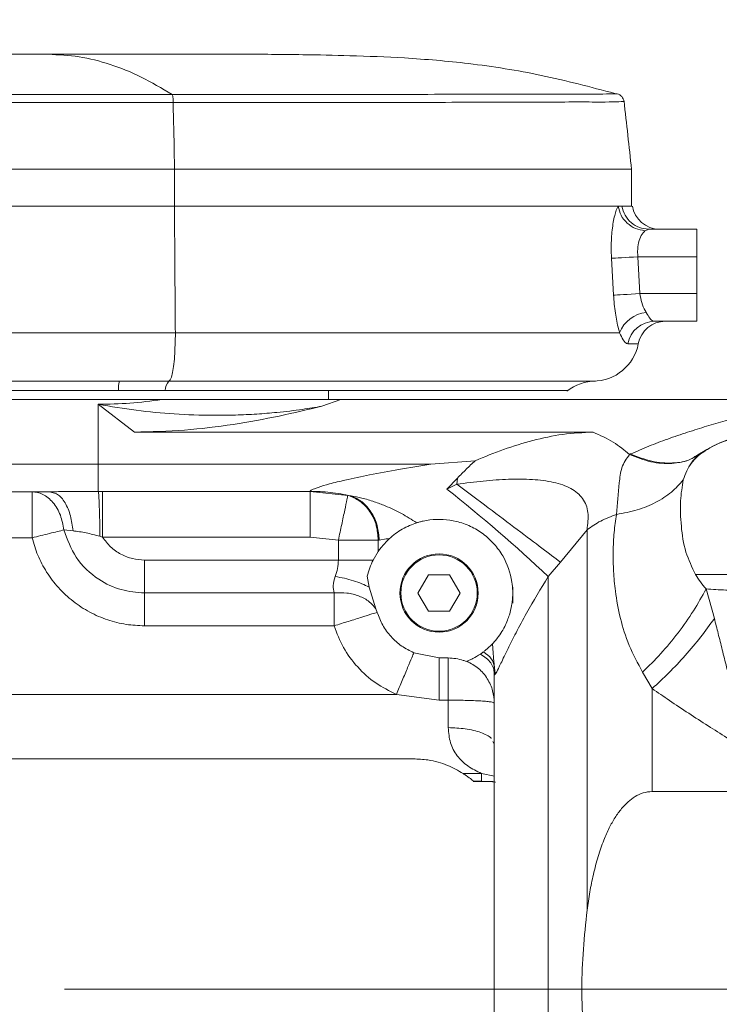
# Model space of a CAD drawing. Header units: millimetres. Extents: x 176 to 9387, y -11044 to -3322.
# Tile 31 of 256: x 4073 to 4149, y -8245 to -8138. Entities that reach past the tile are written whole.
import ezdxf

# ---------------------------------------------------------------- set-up
doc = ezdxf.new("R2010")
doc.units = ezdxf.units.MM
doc.header["$LTSCALE"] = 0.3175
doc.linetypes.add('ACAD_ISO10W100', pattern=[18, 12, -3, 0, -3])
for name, color, linetype, lineweight in [('1轮廓实线层', 7, 'Continuous', 18), ('7标注层', 4, 'Continuous', 13), ('中心线', 4, 'ACAD_ISO10W100', 20)]:
    doc.layers.add(name, color=color, linetype=linetype, lineweight=lineweight)
doc.styles.add('标准汉字', font='gbenor.shx', dxfattribs={"bigfont": 'gbcbig.shx'})
doc.dimstyles.new('M1：15', dxfattribs={"dimscale": 15, "dimtxt": 3.5, "dimasz": 2.5, "dimexe": 2, "dimexo": 0, "dimgap": 0.5, "dimtad": 1, "dimdec": 4, "dimdsep": 46, "dimtxsty": '标准汉字', "dimcen": 5, "dimdle": 5, "dimclrd": 1, "dimclre": 1, "dimclrt": 256, "dimadec": 4, "dimazin": 2, "dimtfac": 1, "dimtdec": 4, "dimtmove": 0, "dimatfit": 3, "dimfxl": 1, "dimtolj": 1, "dimarcsym": 0})
doc.dimstyles.new('M1：18.5', dxfattribs={"dimscale": 18.5, "dimtxt": 3.5, "dimasz": 2.5, "dimexe": 2, "dimexo": 0, "dimgap": 1.5, "dimtad": 1, "dimdec": 4, "dimdsep": 46, "dimtxsty": '标准汉字', "dimcen": 5, "dimdle": 5, "dimclrd": 1, "dimclre": 1, "dimclrt": 256, "dimadec": 4, "dimazin": 2, "dimtfac": 1, "dimtdec": 4, "dimtmove": 2, "dimatfit": 3, "dimfxl": 1, "dimfrac": 2, "dimtolj": 1, "dimarcsym": 0})

# ---------------------------------------------------------------- blocks, each defined once
blk = doc.blocks.new('*D24')
at = {"layer": '7标注层', "color": 1, "lineweight": -2, "ltscale": 20, "transparency": 16777216}
blk.add_line((2886.15, -8172.43), (2978, -8188.63), dxfattribs=at)
blk.add_arc((3286.97, -8243.11), 343.73, 6.2539, 163.7461, dxfattribs=at)
at = {"layer": '7标注层', "color": 1, "lineweight": 30, "ltscale": 20, "transparency": 16777216}
for points in [[(2963.06, -8148.32), (2950.89, -8145.48), (2948.46, -8183.42)], [(3634.9, -8205.32), (3622.41, -8206), (3630.7, -8243.11)]]:
    blk.add_solid(points, dxfattribs=at)
at = {"layer": 'Defpoints', "color": 0, "lineweight": 30, "ltscale": 20, "transparency": 16777216}
for p in [(3150.82, -7927.49), (1869.32, -7993.14), (2886.15, -8172.43), (3008.69, -8243.11), (4726.49, -8243.11)]:
    blk.add_point(p, dxfattribs=at)
at = {"layer": '7标注层', "ltscale": 20, "transparency": 16777216, "insert": (3354.34, -7871.69), "char_height": 52.5, "attachment_point": 5, "rotation": 349.7192, "style": '标准汉字'}
blk.add_mtext('\\A1;167%%D', dxfattribs=at)
blk = doc.blocks.new('*D25')
at = {"layer": '7标注层', "color": 1, "lineweight": -2, "ltscale": 20, "transparency": 16777216}
blk.add_line((2886.15, -8313.78), (2975.18, -8298.08), dxfattribs=at)
blk.add_arc((3286.97, -8243.11), 346.6, 196.2021, 353.7979, dxfattribs=at)
at = {"layer": '7标注层', "color": 1, "lineweight": 30, "ltscale": 20, "transparency": 16777216}
for points in [[(3625.3, -8280.21), (3637.78, -8280.89), (3633.57, -8243.11)], [(2948.05, -8341.23), (2960.22, -8338.4), (2945.63, -8303.29)]]:
    blk.add_solid(points, dxfattribs=at)
at = {"layer": 'Defpoints', "color": 0, "lineweight": 30, "ltscale": 20, "transparency": 16777216}
for p in [(3008.69, -8243.11), (4726.49, -8243.11), (2886.15, -8313.78), (1869.32, -8493.08), (3149.69, -8561.36)]:
    blk.add_point(p, dxfattribs=at)
at = {"layer": '7标注层', "ltscale": 20, "transparency": 16777216, "insert": (3314.24, -8554.77), "char_height": 52.5, "attachment_point": 5, "rotation": 5, "style": '标准汉字'}
blk.add_mtext('\\A1;167%%D', dxfattribs=at)
blk = doc.blocks.new('*D27')
at = {"layer": '7标注层', "color": 1, "lineweight": -2, "ltscale": 20, "transparency": 16777216}
for p, q in [((4542.14, -7914.73), (4634.88, -7890.47)), ((4259.82, -7988.59), (3286.97, -8243.11))]:
    blk.add_line(p, q, dxfattribs=at)
at = {"layer": '7标注层', "color": 1, "transparency": 16777216}
blk.add_solid([(4636.83, -7897.93), (4632.93, -7883.01), (4679.62, -7878.76)], dxfattribs=at)
at = {"layer": 'Defpoints', "color": 0, "transparency": 16777216}
for p in [(4679.62, -7878.76), (3286.97, -8243.11)]:
    blk.add_point(p, dxfattribs=at)
at = {"layer": '7标注层', "transparency": 16777216, "insert": (4400.98, -7951.66), "char_height": 64.75, "attachment_point": 5, "rotation": 14.6611, "style": '标准汉字'}
blk.add_mtext('\\A1;R1439.5', dxfattribs=at)

msp = doc.modelspace()

# ---------------------------------------------------------------- linework, layer by layer
at = {"layer": '1轮廓实线层', "ltscale": 20}
for p, q in [((4076.5315, -8141.62357), (4067.21416, -8141.62243)), ((4080.03089, -8141.62321), (4076.5315, -8141.62357)), ((4089.97091, -8145.98772), (4063.75548, -8145.98445)), ((4138.2977, -8145.90341), (4138.06626, -8145.90683)), ((4063.87642, -8146.86115), (4090.09024, -8146.86524)), ((4090.24194, -8154.10681), (4090.24194, -8158.10681)), ((4139.88051, -8158.10681), (4139.88051, -8154.10681)), ((4138.83474, -8158.10681), (4138.42293, -8158.10681)), ((4141.73487, -8160.60681), (4141.33826, -8160.77755)), ((4141.73487, -8160.60681), (4146.96952, -8160.60681)), ((4146.96952, -8160.60681), (4146.96952, -8163.60682)), ((4137.91713, -8167.76332), (4137.69856, -8163.76465)), ((4140.56238, -8163.60682), (4140.78197, -8167.60682)), ((4146.96952, -8163.60682), (4140.56238, -8163.60682)), ((4146.96952, -8163.60682), (4146.96952, -8167.60682)), ((4140.78197, -8167.60682), (4146.96952, -8167.60682)), ((4146.96952, -8167.60682), (4146.96952, -8170.60682)), ((4146.96952, -8170.60682), (4142.37496, -8170.60682)), ((4084.27658, -8177.10682), (4020.30477, -8177.10682)), ((4084.27658, -8177.10682), (4089.64315, -8177.10489)), ((4030.96953, -8178.10682), (4084.14843, -8178.10682)), ((4084.14843, -8178.10682), (4089.2348, -8178.10682)), ((4089.2348, -8178.10682), (4132.96953, -8178.10682)), ((4106.9695, -8179.10681), (4106.9695, -8178.10682)), ((4106.2406, -8179.82156), (4108.31412, -8179.10681)), ((4108.31412, -8179.10681), (4168.46952, -8179.10681)), ((4085.88281, -8182.63988), (4081.96953, -8179.61469)), ((4081.96953, -8179.61469), (4081.96953, -8186.10682)), ((4135.7077, -8182.63988), (4085.88281, -8182.63988)), ((4148.05183, -8184.52675), (4147.08498, -8185.10589)), ((4148.05183, -8184.52675), (4148.00974, -8184.54837)), ((4118.06729, -8186.10682), (4122.88972, -8185.7417)), ((4139.64781, -8185.06877), (4139.76863, -8185.01289)), ((4147.08498, -8185.10589), (4146.76139, -8185.29969)), ((4081.96953, -8186.10682), (4060.97391, -8186.10682)), ((4081.96953, -8186.10682), (4118.06729, -8186.10682)), ((4081.96953, -8189.08363), (4081.96953, -8186.10682)), ((4120.96759, -8187.62904), (4119.81269, -8188.82388)), ((4120.9149, -8188.29257), (4120.96759, -8187.62904)), ((4119.81269, -8188.82388), (4120.9149, -8188.29257)), ((4071.77147, -8189.10681), (4076.67288, -8189.10681)), ((4074.77423, -8189.10681), (4074.77423, -8194.10682)), ((4076.67288, -8189.10681), (4077.42294, -8189.10335)), ((4077.08081, -8189.2443), (4076.67288, -8189.10681)), ((4081.96953, -8189.08363), (4082.41746, -8189.08328)), ((4104.96953, -8189.08328), (4082.41746, -8189.08328)), ((4082.41746, -8189.08328), (4082.41746, -8194.04407)), ((4104.96953, -8189.06266), (4104.96953, -8189.08328)), ((4109.0652, -8189.50584), (4104.96953, -8189.08328)), ((4104.96953, -8194.04407), (4104.96953, -8189.08328)), ((4109.42253, -8189.55731), (4109.0652, -8189.50584)), ((4132.14954, -8196.73829), (4135.04055, -8193.23642)), ((4135.04055, -8193.23642), (4135.04055, -8234.5381)), ((4074.77423, -8194.10682), (4071.77147, -8194.10682)), ((4079.22062, -8193.36451), (4078.24155, -8193.25386)), ((4082.41746, -8194.04407), (4082.13415, -8193.94823)), ((4082.41746, -8194.04407), (4104.96953, -8194.04407)), ((4108.04131, -8194.36438), (4104.96953, -8194.04407)), ((4112.47191, -8194.36006), (4113.23538, -8194.22277)), ((4113.23538, -8194.22277), (4113.54932, -8194.22279)), ((4112.37141, -8194.36438), (4108.04131, -8194.36438)), ((4108.04131, -8194.36438), (4108.04131, -8196.52424)), ((4112.47191, -8194.36006), (4112.37141, -8194.36439)), ((4112.37141, -8195.58295), (4112.37141, -8194.36438)), ((4111.81655, -8196.52424), (4112.37141, -8195.58295)), ((4086.96952, -8196.52424), (4108.04131, -8196.52424)), ((4086.96952, -8196.52424), (4086.96952, -8200.09495)), ((4130.82739, -8198.31493), (4132.14954, -8196.73829)), ((4111.17848, -8198.29032), (4111.36815, -8199.47274)), ((4117.82452, -8198.12362), (4116.67952, -8200.10681)), ((4120.11453, -8198.12362), (4117.82452, -8198.12362)), ((4121.25954, -8200.10681), (4120.11453, -8198.12362)), ((4130.82745, -8198.31493), (4130.82745, -8268.79149)), ((4152.46948, -8198.10681), (4146.83106, -8198.10681)), ((4111.36815, -8199.47274), (4112.12024, -8201.83764)), ((4126.96948, -8199.46453), (4126.96948, -8199.61412)), ((4126.96948, -8199.61412), (4126.96948, -8201.19005)), ((4147.96403, -8199.66226), (4148.8668, -8202.85947)), ((4107.57515, -8200.09499), (4086.96952, -8200.09495)), ((4086.96952, -8200.09496), (4086.96952, -8203.66567)), ((4107.57509, -8200.09499), (4107.57509, -8203.66565)), ((4116.67952, -8200.10681), (4117.82452, -8202.09001)), ((4120.11453, -8202.09001), (4121.25954, -8200.10681)), ((4112.12024, -8201.83764), (4112.25131, -8202.20514)), ((4117.82452, -8202.09001), (4120.11453, -8202.09001)), ((4107.57509, -8203.66566), (4086.96952, -8203.66566)), ((4124.95735, -8208.08053), (4124.75934, -8205.62749)), ((4116.23576, -8206.59248), (4118.96953, -8207.14282)), ((4118.96953, -8207.14282), (4118.96953, -8211.7341)), ((4118.96953, -8207.14282), (4119.96951, -8207.14282)), ((4119.96951, -8211.7341), (4119.96951, -8207.14282)), ((4121.91459, -8207.54499), (4121.99798, -8207.51144)), ((4124.96951, -8208.7683), (4124.95735, -8208.08053)), ((4124.96951, -8208.84749), (4124.95735, -8208.08053)), ((4124.96951, -8208.7683), (4124.96951, -8251.95279)), ((4124.96951, -8208.7683), (4124.96951, -8208.84749)), ((4142.11163, -8210.47098), (4141.07343, -8208.69141)), ((4033.96949, -8211.10681), (4114.33294, -8211.10681)), ((4114.33294, -8211.10681), (4118.96953, -8211.7341)), ((4142.11163, -8221.65338), (4142.11163, -8210.47098)), ((4118.96953, -8211.7341), (4119.96951, -8211.7341)), ((4119.96951, -8214.72089), (4119.96951, -8211.7341)), ((4124.96951, -8216.52793), (4124.80673, -8216.22064)), ((4116.17282, -8218.10681), (4033.96949, -8218.10681)), ((4123.57214, -8219.69818), (4121.58534, -8219.6982)), ((4125.00903, -8220.0013), (4123.57214, -8219.69815)), ((4123.57214, -8219.69818), (4123.57214, -8220.56127)), ((4122.69029, -8220.54337), (4123.5775, -8220.54337)), ((4123.51015, -8220.54339), (4124.84386, -8220.57573)), ((4142.11163, -8221.65338), (4168.46952, -8221.65338))]:
    msp.add_line(p, q, dxfattribs=at)
at = {"layer": '1轮廓实线层', "lineweight": 0, "ltscale": 20}
for points in [[(4137.69856, -8163.76465), (4137.87392, -8163.75499), (4138.11722, -8163.74158), (4138.42234, -8163.72476), (4138.78157, -8163.70496), (4139.18587, -8163.68268), (4139.62492, -8163.65848), (4140.08763, -8163.63298), (4140.56238, -8163.60682)], [(4137.91713, -8167.76332), (4138.09219, -8167.75376), (4138.33537, -8167.74047), (4138.64049, -8167.7238), (4138.99985, -8167.70417), (4139.40432, -8167.68208), (4139.84373, -8167.65807), (4140.3068, -8167.63277), (4140.78197, -8167.60682)], [(4089.64315, -8177.10489), (4089.78376, -8176.97849), (4089.91799, -8176.65917), (4090.04059, -8176.15959), (4090.14663, -8175.49952), (4090.23198, -8174.70512), (4090.2932, -8173.80783), (4090.32795, -8172.84318), (4090.33474, -8171.84937)]]:
    msp.add_lwpolyline(points, dxfattribs=at)
at = {"layer": '1轮廓实线层', "ltscale": 20}
for radius in [4.25, 4.15]:
    msp.add_circle((4118.96951, -8200.10682), radius, dxfattribs=at)
at = {"layer": '1轮廓实线层', "lineweight": 0, "ltscale": 20}
for centre, radius, start, end in [((4142.92695, -8157.60683), 2.99999, 189.3349799, 269.3046023), ((4141.79201, -8173.0703), 3.43448, 95.3740788, 159.1776299), ((4142.39682, -8173.56515), 2.95842, 90.4233361, 169.8600141), ((4143.55495, -8173.60682), 3, 90.0000029, 169.1918152), ((4135.69674, -8172.10679), 5.00003, 269.997931, 349.1902735), ((4087.15088, -8177.98337), 3.00498, 163.0402537, 182.3544732), ((4090.66572, -8178.10584), 1.43092, 135.6123848, 180.0392251), ((4135.97465, -8182.10298), 5.00003, 90.1151968, 128.5288278), ((4013.43623, -8323.41461), 171.55354, 46.8207559, 51.678215)]:
    msp.add_arc(centre, radius, start, end, dxfattribs=at)
at = {"layer": '1轮廓实线层', "ltscale": 20}
for points, knots in [([(4138.07317, -8145.87876), (4135.4168, -8145.17669), (4130.17977, -8143.79256), (4122.51321, -8142.57622), (4115.55689, -8141.99403), (4109.55036, -8141.76473), (4104.73686, -8141.66509), (4100.8408, -8141.62396), (4097.63123, -8141.61163), (4094.54979, -8141.61191), (4091.23132, -8141.61705), (4087.23292, -8141.62236), (4082.22155, -8141.62282), (4078.55057, -8141.62331), (4076.5315, -8141.62357)], [0, 0, 0, 0, 8.234047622, 16.233393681, 23.211552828, 29.129898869, 34.227476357, 37.633261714, 40.859102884, 43.911172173, 46.939996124, 50.857463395, 55.843863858, 61.938574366, 61.938574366, 61.938574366, 61.938574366]), ([(4076.5315, -8141.62357), (4077.64862, -8141.67562), (4079.88459, -8141.77978), (4083.25064, -8142.64043), (4086.61453, -8143.97058), (4088.85669, -8145.31809), (4089.97091, -8145.98772)], [0, 0, 0, 0, 3.577300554, 7.160134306, 10.784243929, 14.364280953, 14.364280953, 14.364280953, 14.364280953]), ([(4138.06626, -8145.90683), (4137.99247, -8145.90692), (4137.77859, -8145.90717), (4136.40738, -8145.9643), (4134.03656, -8145.92666), (4130.7733, -8145.94548), (4126.70935, -8145.95218), (4121.89787, -8145.95953), (4116.44189, -8145.97023), (4110.41768, -8145.97881), (4103.91921, -8145.98371), (4097.08428, -8145.98817), (4092.33458, -8145.98787), (4089.97091, -8145.98771)], [0, 0, 0, 0, 2.418061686, 7.008234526, 11.56929258, 16.138058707, 20.724421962, 25.274926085, 29.857131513, 34.419990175, 38.97067609, 43.555294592, 48.096919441, 48.096919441, 48.096919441, 48.096919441]), ([(4089.97091, -8145.98771), (4089.99109, -8146.01573), (4090.03036, -8146.07024), (4090.07106, -8146.27406), (4090.0944, -8146.54102), (4090.09166, -8146.75499), (4090.09024, -8146.86524)], [0, 0, 0, 0, 0.2316845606, 0.4508944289, 0.6694605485, 0.9017699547, 0.9017699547, 0.9017699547, 0.9017699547]), ([(4139.06464, -8146.76844), (4139.00875, -8146.56663), (4138.89715, -8146.1637), (4138.50922, -8145.98592), (4138.31559, -8145.89718)], [0, 0, 0, 0, 0.634674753, 1.267231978, 1.267231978, 1.267231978, 1.267231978]), ([(4090.09024, -8146.86524), (4092.48965, -8146.86546), (4097.3106, -8146.8659), (4104.24538, -8146.86049), (4110.83544, -8146.85391), (4116.93986, -8146.84309), (4122.46402, -8146.82952), (4127.32977, -8146.81887), (4131.43993, -8146.80847), (4134.71942, -8146.78719), (4137.16742, -8146.81873), (4138.59216, -8146.75969), (4139.18598, -8146.74617), (4139.03512, -8146.75974), (4139.02095, -8146.76102)], [0, 0, 0, 0, 4.416447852, 8.873635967, 13.2974818, 17.732947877, 22.18509919, 26.605131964, 31.060100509, 35.494359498, 39.921726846, 44.381511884, 48.804589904, 49.263148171, 49.263148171, 49.263148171, 49.263148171]), ([(4090.24194, -8154.10681), (4090.22361, -8152.89987), (4090.18696, -8150.48594), (4090.12248, -8148.07215), (4090.09024, -8146.86524)], [0, 0, 0, 0, 3.6215736, 7.243285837, 7.243285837, 7.243285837, 7.243285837]), ([(4139.88045, -8154.10681), (4139.7433, -8152.87204), (4139.46899, -8150.40248), (4139.19469, -8147.93292), (4139.05754, -8146.69814)], [0, 0, 0, 0, 3.727112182, 7.454231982, 7.454231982, 7.454231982, 7.454231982]), ([(3862.66359, -8154.10681), (3876.65721, -8154.10681), (3904.62218, -8154.10681), (3946.78519, -8154.10681), (3979.71587, -8154.10681), (4003.38448, -8154.10681), (4017.73334, -8154.10681), (4032.12557, -8154.10681), (4046.56717, -8154.10681), (4061.06539, -8154.10681), (4075.62931, -8154.10681), (4085.36295, -8154.10681), (4090.24194, -8154.10681)], [0, 0, 0, 0, 42.246717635, 84.426242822, 126.710565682, 140.994419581, 155.308652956, 169.659221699, 184.052387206, 198.496392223, 213.00101168, 227.578341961, 227.578341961, 227.578341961, 227.578341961]), ([(4090.24194, -8154.10681), (4092.24802, -8154.10681), (4096.25297, -8154.10681), (4102.06706, -8154.10681), (4107.64896, -8154.10681), (4112.93208, -8154.10681), (4117.85999, -8154.10681), (4122.38762, -8154.10681), (4126.47424, -8154.10681), (4130.07832, -8154.10681), (4133.15813, -8154.10681), (4135.68993, -8154.10681), (4137.66002, -8154.10681), (4139.0227, -8154.10681), (4139.78554, -8154.10681), (4139.81421, -8154.10681), (4139.82668, -8154.10681)], [0, 0, 0, 0, 3.663160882, 7.313155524, 10.950833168, 14.576324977, 18.19036226, 21.795077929, 25.391276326, 28.979260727, 32.560090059, 36.135728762, 39.707089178, 43.274830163, 46.840495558, 49.584746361, 49.584746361, 49.584746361, 49.584746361]), ([(4090.23204, -8158.10681), (4084.94529, -8158.10681), (4074.67793, -8158.10681), (4059.74069, -8158.10681), (4045.71268, -8158.10681), (4031.63784, -8158.10681), (4015.91269, -8158.10681), (3998.53888, -8158.10681), (3979.92313, -8158.10681), (3960.93538, -8158.10681), (3941.5126, -8158.10681), (3921.64941, -8158.10681), (3901.86631, -8158.10681), (3882.11281, -8158.10681), (3869.08813, -8158.10681), (3862.66085, -8158.10681)], [0, 0, 0, 0, 15.795698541, 30.676692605, 44.643014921, 57.73253319, 72.76768846, 91.688998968, 109.74025267, 128.533518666, 148.618368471, 168.035477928, 188.2224848, 208.153801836, 227.571189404, 227.571189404, 227.571189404, 227.571189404]), ([(4090.24194, -8158.10681), (4084.03682, -8158.10681), (4071.66415, -8158.10681), (4053.16078, -8158.10681), (4034.75606, -8158.10681), (4016.43385, -8158.10681), (3998.18169, -8158.10681), (3979.98964, -8158.10681), (3951.30058, -8158.10681), (3912.12337, -8158.10681), (3879.15515, -8158.10681), (3862.66359, -8158.10681)], [0, 0, 0, 0, 18.539787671, 36.967350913, 55.305649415, 73.572486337, 91.781460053, 109.943956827, 128.069417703, 177.801414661, 227.578341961, 227.578341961, 227.578341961, 227.578341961]), ([(4090.33474, -8171.84937), (4090.31573, -8169.28407), (4090.28178, -8164.70311), (4090.24724, -8160.12237), (4090.23204, -8158.10681)], [0, 0, 0, 0, 7.695931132, 13.742942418, 13.742942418, 13.742942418, 13.742942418]), ([(4138.42293, -8158.10681), (4138.04668, -8158.10681), (4137.29356, -8158.10681), (4135.56947, -8158.10681), (4133.24922, -8158.10681), (4130.15971, -8158.10681), (4126.55891, -8158.10681), (4122.46501, -8158.10681), (4117.93318, -8158.10681), (4112.99081, -8158.10681), (4107.70155, -8158.10681), (4102.09779, -8158.10681), (4096.26477, -8158.10681), (4092.24276, -8158.10681), (4090.23204, -8158.10681)], [0, 0, 0, 0, 3.123354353, 6.251868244, 10.399098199, 14.546446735, 18.71159561, 22.877956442, 27.066650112, 31.25287003, 35.469719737, 39.688002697, 43.940066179, 48.190891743, 48.190891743, 48.190891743, 48.190891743]), ([(4138.07288, -8158.10681), (4137.75614, -8158.10681), (4136.83869, -8158.10681), (4134.14983, -8158.10681), (4130.16115, -8158.10681), (4125.17605, -8158.10681), (4119.38253, -8158.10681), (4112.85335, -8158.10681), (4105.73134, -8158.10681), (4098.15834, -8158.10681), (4092.88184, -8158.10681), (4090.24194, -8158.10681)], [0, 0, 0, 0, 2.963891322, 8.58529667, 14.190211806, 19.784740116, 25.414372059, 31.00024437, 36.629356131, 42.226653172, 47.830939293, 47.830939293, 47.830939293, 47.830939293]), ([(4137.69856, -8163.76465), (4137.68358, -8163.36548), (4137.64354, -8162.29815), (4137.74519, -8160.62729), (4138.02297, -8159.0471), (4138.286, -8158.34356), (4138.42047, -8158.11006), (4138.42234, -8158.10681)], [0, 0, 0, 0, 0.948133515, 2.53520644, 4.148961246, 5.747681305, 5.770199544, 5.770199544, 5.770199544, 5.770199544]), ([(4138.42234, -8158.10681), (4138.50391, -8158.44602), (4138.66707, -8159.12442), (4139.35708, -8159.9783), (4140.2758, -8160.59787), (4140.98411, -8160.71766), (4141.33826, -8160.77755)], [0, 0, 0, 0, 1.08253159, 2.165072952, 3.247598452, 4.330103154, 4.330103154, 4.330103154, 4.330103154]), ([(4138.83468, -8158.10681), (4138.9267, -8158.4471), (4139.11073, -8159.12768), (4139.80117, -8159.94042), (4140.70194, -8160.4993), (4141.39056, -8160.57097), (4141.73487, -8160.60681)], [0, 0, 0, 0, 1.055614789, 2.111240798, 3.166888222, 4.222517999, 4.222517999, 4.222517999, 4.222517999]), ([(4139.91871, -8158.10681), (4139.90599, -8158.10681), (4139.87718, -8158.10681), (4139.33657, -8158.10681), (4138.89659, -8158.10681), (4138.83474, -8158.10681)], [0, 0, 0, 0, 0.438517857, 0.993231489, 1.08397007, 1.08397007, 1.08397007, 1.08397007]), ([(4141.33826, -8160.77755), (4141.33627, -8160.77917), (4141.19494, -8160.8946), (4140.92406, -8161.23471), (4140.62351, -8162.01894), (4140.50809, -8162.86976), (4140.54767, -8163.40708), (4140.56238, -8163.60682)], [0, 0, 0, 0, 0.012648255, 0.899633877, 1.760588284, 2.575298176, 3.057357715, 3.057357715, 3.057357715, 3.057357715]), ([(4138.58184, -8171.84943), (4138.54189, -8171.70918), (4138.36265, -8171.07989), (4138.08024, -8169.73449), (4137.9717, -8168.42286), (4137.91713, -8167.76332)], [0, 0, 0, 0, 0.518206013, 2.325149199, 4.15277974, 4.15277974, 4.15277974, 4.15277974]), ([(4140.78197, -8167.60682), (4140.83875, -8167.93937), (4140.95408, -8168.61482), (4141.24639, -8169.27344), (4141.42881, -8169.58091), (4141.47034, -8169.65091)], [0, 0, 0, 0, 0.934506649, 1.89804566, 2.182065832, 2.182065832, 2.182065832, 2.182065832]), ([(4141.47034, -8169.65091), (4141.60422, -8169.87631), (4141.87084, -8170.32523), (4142.13565, -8170.58053), (4142.32094, -8170.60088), (4142.37496, -8170.60682)], [0, 0, 0, 0, 0.580441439, 1.156010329, 1.392873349, 1.392873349, 1.392873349, 1.392873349]), ([(4142.37496, -8170.60682), (4142.71851, -8170.60682), (4143.40895, -8170.60682), (4143.50613, -8170.60682), (4143.55495, -8170.60682)], [0, 0, 0, 0, 0.587133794, 1.179993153, 1.179993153, 1.179993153, 1.179993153]), ([(4019.60155, -8171.84937), (4022.89608, -8171.84937), (4039.36882, -8171.84937), (4062.94655, -8171.84936), (4083.23881, -8171.84937), (4090.33474, -8171.84937)], [0, 0, 0, 0, 9.891479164, 49.457653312, 70.733189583, 70.733189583, 70.733189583, 70.733189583]), ([(4090.33474, -8171.84937), (4090.33476, -8171.84937), (4092.53146, -8171.84937), (4096.82175, -8171.84937), (4103.12635, -8171.8494), (4109.15271, -8171.84941), (4114.83162, -8171.84945), (4120.09823, -8171.84946), (4124.8904, -8171.84948), (4129.1328, -8171.84948), (4132.77203, -8171.84947), (4136.14889, -8171.84944), (4137.70139, -8171.84944), (4138.58184, -8171.84943)], [0, 0, 0, 0, 0.00004228, 4.674622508, 9.364119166, 14.038691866, 18.713334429, 23.402927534, 28.077653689, 32.753827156, 37.444812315, 42.120877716, 48.247098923, 48.247098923, 48.247098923, 48.247098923]), ([(4139.48461, -8173.04431), (4139.43249, -8173.03654), (4139.2559, -8173.01021), (4138.98664, -8172.72878), (4138.71287, -8172.13406), (4138.58184, -8171.84943)], [0, 0, 0, 0, 0.28468923, 0.964653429, 1.588776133, 1.588776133, 1.588776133, 1.588776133]), ([(4140.6016, -8173.04431), (4140.56021, -8173.04431), (4140.47583, -8173.04431), (4139.96546, -8173.04431), (4139.56346, -8173.04431), (4139.48461, -8173.04431)], [0, 0, 0, 0, 0.487308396, 0.993476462, 1.116991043, 1.116991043, 1.116991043, 1.116991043]), ([(4089.64315, -8177.10489), (4091.83769, -8177.10489), (4095.50288, -8177.10489), (4100.46862, -8177.10489), (4104.65223, -8177.10489), (4108.71234, -8177.1049), (4112.57996, -8177.10488), (4116.1928, -8177.10487), (4119.56846, -8177.10486), (4122.70682, -8177.10486), (4125.55197, -8177.10488), (4128.05957, -8177.10489), (4130.24738, -8177.1049), (4132.10984, -8177.1049), (4133.60917, -8177.10489), (4134.73265, -8177.1049), (4135.46821, -8177.10488), (4135.82822, -8177.10489), (4135.79657, -8177.10489), (4135.7868, -8177.10489)], [0, 0, 0, 0, 4.020817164, 6.715300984, 9.40980784, 12.182593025, 14.955393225, 17.650239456, 20.345102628, 23.118142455, 25.891183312, 28.585771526, 31.280361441, 34.053350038, 36.826280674, 39.520968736, 42.215666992, 44.988655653, 46.226495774, 46.226495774, 46.226495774, 46.226495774]), ([(4088.86608, -8179.10681), (4087.63032, -8179.10681), (4085.15879, -8179.10681), (4081.37181, -8179.10681), (4077.60202, -8179.10681), (4073.89972, -8179.10681), (4070.32398, -8179.10681), (4066.93886, -8179.10681), (4063.76778, -8179.10681), (4061.9052, -8179.10681), (4060.97391, -8179.10681)], [0, 0, 0, 0, 3.486553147, 6.973080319, 10.459605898, 13.946121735, 17.432647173, 20.919136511, 24.405670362, 27.892172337, 27.892172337, 27.892172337, 27.892172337]), ([(4088.86608, -8179.10681), (4087.71725, -8179.25505), (4085.45035, -8179.54756), (4083.11926, -8179.59251), (4081.96953, -8179.61469)], [0, 0, 0, 0, 3.509739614, 6.92552071, 6.92552071, 6.92552071, 6.92552071]), ([(4108.31412, -8179.10681), (4107.87917, -8179.10681), (4107.00822, -8179.10681), (4105.81025, -8179.10681), (4104.6088, -8179.10681), (4103.46897, -8179.10681), (4102.32133, -8179.10681), (4101.13425, -8179.10681), (4099.91814, -8179.10681), (4098.01963, -8179.10681), (4095.48901, -8179.10681), (4092.22059, -8179.10681), (4089.97215, -8179.10681), (4088.86608, -8179.10681)], [0, 0, 0, 0, 1.212510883, 2.427896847, 3.555287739, 4.859420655, 5.946362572, 7.119684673, 8.553952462, 9.722790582, 12.988105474, 16.270221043, 19.448041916, 19.448041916, 19.448041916, 19.448041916]), ([(4106.2406, -8179.82156), (4105.54447, -8179.94193), (4103.94551, -8180.2184), (4101.59258, -8180.49313), (4099.15886, -8180.68959), (4096.85644, -8180.79637), (4093.87245, -8180.83472), (4090.28285, -8180.70889), (4086.0916, -8180.32656), (4083.34324, -8179.85192), (4081.96953, -8179.61469)], [0, 0, 0, 0, 2.256284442, 5.182490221, 7.428206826, 9.804103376, 12.20724369, 16.401467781, 20.408290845, 24.41237327, 24.41237327, 24.41237327, 24.41237327]), ([(4085.88281, -8182.63988), (4087.7091, -8182.59389), (4091.36187, -8182.50189), (4096.65224, -8181.83619), (4101.677, -8180.92036), (4104.71938, -8180.18783), (4106.2406, -8179.82156)], [0, 0, 0, 0, 5.152102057, 10.304755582, 15.459505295, 20.614441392, 20.614441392, 20.614441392, 20.614441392]), ([(4152.46948, -8180.76156), (4151.6588, -8180.97795), (4150.17499, -8181.37399), (4148.00248, -8182.00346), (4145.91461, -8182.65199), (4143.8115, -8183.36998), (4141.735, -8184.14985), (4140.42159, -8184.72631), (4139.76863, -8185.01289)], [0, 0, 0, 0, 2.48958975, 4.556706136, 6.70529696, 8.993887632, 11.214947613, 13.410798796, 13.410798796, 13.410798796, 13.410798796]), ([(4135.7077, -8182.63988), (4134.60141, -8182.69073), (4132.38855, -8182.79244), (4129.13679, -8183.50913), (4125.96427, -8184.48926), (4123.91463, -8185.3242), (4122.88972, -8185.74171)], [0, 0, 0, 0, 3.322283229, 6.645408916, 9.968818, 13.29279104, 13.29279104, 13.29279104, 13.29279104]), ([(4139.64781, -8185.06877), (4139.09352, -8184.60513), (4137.98486, -8183.67777), (4136.4668, -8182.98586), (4135.7077, -8182.63988)], [0, 0, 0, 0, 2.335080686, 4.670544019, 4.670544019, 4.670544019, 4.670544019]), ([(4152.46948, -8183.23109), (4151.71559, -8183.29034), (4150.17541, -8183.41138), (4148.08525, -8184.44447), (4146.7135, -8185.45819), (4146.25966, -8186.19752), (4146.21249, -8186.27436)], [0, 0, 0, 0, 2.27508999, 4.647895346, 7.020796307, 7.296027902, 7.296027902, 7.296027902, 7.296027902]), ([(4152.46948, -8183.20509), (4151.70087, -8183.26126), (4150.13065, -8183.376), (4148.7544, -8184.13783), (4148.05183, -8184.52675)], [0, 0, 0, 0, 2.310990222, 4.721145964, 4.721145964, 4.721145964, 4.721145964]), ([(4139.64781, -8185.06877), (4140.42678, -8185.37126), (4142.00248, -8185.98314), (4144.26376, -8186.12347), (4146.34295, -8185.71301), (4147.45834, -8184.93365), (4148.00974, -8184.54837)], [0, 0, 0, 0, 2.210859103, 4.472159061, 6.733432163, 8.944293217, 8.944293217, 8.944293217, 8.944293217]), ([(4148.00974, -8184.54837), (4147.40299, -8184.9836), (4146.20332, -8185.84414), (4145.73113, -8187.16858), (4145.49777, -8187.82315)], [0, 0, 0, 0, 2.18702468, 4.324129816, 4.324129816, 4.324129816, 4.324129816]), ([(4122.88972, -8185.74171), (4122.56469, -8186.04881), (4121.91465, -8186.66301), (4121.28327, -8187.30703), (4120.96759, -8187.62904)], [0, 0, 0, 0, 1.34718608, 2.694299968, 2.694299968, 2.694299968, 2.694299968]), ([(4138.23727, -8191.57753), (4138.34051, -8190.43819), (4138.49534, -8188.7295), (4138.69854, -8186.44421), (4139.33167, -8185.52683), (4139.64781, -8185.06877)], [0, 0, 0, 0, 3.415894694, 5.122859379, 6.825221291, 6.825221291, 6.825221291, 6.825221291]), ([(4146.76139, -8185.29969), (4146.62546, -8185.38643), (4145.91729, -8185.83838), (4144.32727, -8186.05764), (4142.10288, -8185.93816), (4140.5409, -8185.31901), (4139.76863, -8185.01289)], [0, 0, 0, 0, 0.542533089, 2.826653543, 5.111037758, 7.344952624, 7.344952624, 7.344952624, 7.344952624]), ([(4147.03378, -8185.2373), (4147.00656, -8185.2601), (4146.95222, -8185.30564), (4146.81797, -8185.35116), (4146.75095, -8185.37388)], [0, 0, 0, 0, 0.1597195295, 0.3189256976, 0.3189256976, 0.3189256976, 0.3189256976]), ([(4104.96953, -8189.06266), (4104.97742, -8189.04309), (4104.99422, -8189.00142), (4105.15664, -8188.89919), (4105.44019, -8188.77256), (4106.06024, -8188.54785), (4107.1814, -8188.22557), (4109.05951, -8187.76778), (4111.57742, -8187.23801), (4114.68653, -8186.65631), (4116.90473, -8186.29577), (4118.06729, -8186.10682)], [0, 0, 0, 0, 0.277859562, 0.591563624, 0.982369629, 1.457958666, 2.754034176, 4.452261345, 7.076669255, 10.128252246, 13.488884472, 13.488884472, 13.488884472, 13.488884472]), ([(4120.9149, -8188.29257), (4121.87033, -8188.16766), (4123.7605, -8187.92054), (4126.51376, -8187.73152), (4129.10028, -8187.73787), (4131.42489, -8188.01951), (4133.35654, -8188.66909), (4134.6832, -8189.78982), (4135.27549, -8191.36061), (4135.12029, -8192.59975), (4135.04055, -8193.23642)], [0, 0, 0, 0, 2.451387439, 4.849742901, 7.173969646, 9.402321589, 11.528040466, 13.591117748, 15.686837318, 17.901533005, 17.901533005, 17.901533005, 17.901533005]), ([(4138.23727, -8191.57753), (4139.00424, -8191.43456), (4140.54519, -8191.1473), (4142.54702, -8190.3049), (4144.26382, -8189.21522), (4145.08946, -8188.28378), (4145.49777, -8187.82315)], [0, 0, 0, 0, 2.107205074, 4.233642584, 6.346257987, 8.413198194, 8.413198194, 8.413198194, 8.413198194]), ([(4145.49777, -8187.82315), (4145.3708, -8188.55315), (4145.11259, -8190.03768), (4145.23058, -8192.74296), (4145.60209, -8195.57189), (4146.43918, -8197.29851), (4146.83106, -8198.10682)], [0, 0, 0, 0, 2.779527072, 5.652436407, 8.297631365, 10.625977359, 10.625977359, 10.625977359, 10.625977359]), ([(4132.14954, -8196.73829), (4131.52597, -8196.26952), (4130.26394, -8195.32076), (4127.54311, -8193.27535), (4124.39866, -8190.91154), (4122.06534, -8189.15743), (4120.9149, -8188.29257)], [0, 0, 0, 0, 3.47970343, 7.042510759, 10.597592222, 14.055158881, 14.055158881, 14.055158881, 14.055158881]), ([(4074.77429, -8189.10682), (4075.17326, -8189.16303), (4075.99605, -8189.27893), (4077.08824, -8190.21054), (4077.91612, -8191.58072), (4078.13544, -8192.70826), (4078.24155, -8193.25386)], [0, 0, 0, 0, 1.451618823, 2.993636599, 4.532252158, 5.974722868, 5.974722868, 5.974722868, 5.974722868]), ([(4079.22062, -8193.36451), (4079.14753, -8192.80496), (4078.99649, -8191.64855), (4078.38636, -8190.25261), (4077.70566, -8189.39214), (4077.23658, -8189.28115), (4077.08081, -8189.2443)], [0, 0, 0, 0, 1.362925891, 2.816738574, 4.270521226, 4.993246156, 4.993246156, 4.993246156, 4.993246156]), ([(4077.42294, -8189.10335), (4078.04009, -8189.10044), (4079.52308, -8189.09345), (4081.0677, -8189.08725), (4081.96953, -8189.08363)], [0, 0, 0, 0, 1.892073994, 4.546625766, 4.546625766, 4.546625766, 4.546625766]), ([(4081.96953, -8189.08363), (4081.98872, -8189.21303), (4082.02835, -8189.4803), (4082.08076, -8190.63524), (4082.11992, -8192.1903), (4082.12952, -8193.37544), (4082.13415, -8193.94823)], [0, 0, 0, 0, 1.181177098, 2.439614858, 3.695715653, 4.870676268, 4.870676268, 4.870676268, 4.870676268]), ([(4109.42253, -8189.55731), (4108.67233, -8189.41072), (4107.20186, -8189.12338), (4105.70347, -8189.08262), (4104.96953, -8189.06266)], [0, 0, 0, 0, 2.293689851, 4.495828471, 4.495828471, 4.495828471, 4.495828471]), ([(4109.0652, -8189.50584), (4109.03872, -8189.6315), (4108.98391, -8189.89158), (4108.74073, -8191.04532), (4108.41176, -8192.6066), (4108.16199, -8193.79177), (4108.04131, -8194.36438)], [0, 0, 0, 0, 1.199462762, 2.482640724, 3.765792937, 4.965257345, 4.965257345, 4.965257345, 4.965257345]), ([(4112.37141, -8194.36439), (4112.32752, -8193.82465), (4112.2372, -8192.71377), (4111.50631, -8191.22003), (4110.42226, -8190.04682), (4109.50895, -8189.68274), (4109.0652, -8189.50584)], [0, 0, 0, 0, 1.549267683, 3.188662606, 4.828045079, 6.377311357, 6.377311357, 6.377311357, 6.377311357]), ([(4116.54129, -8192.48423), (4115.99714, -8192.13442), (4114.90865, -8191.43469), (4113.34159, -8190.70821), (4111.89963, -8190.16286), (4110.64816, -8189.78949), (4109.81084, -8189.63087), (4109.42253, -8189.55731)], [0, 0, 0, 0, 1.940465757, 3.881573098, 5.148397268, 6.550572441, 7.763205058, 7.763205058, 7.763205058, 7.763205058]), ([(4112.47191, -8194.36006), (4112.4275, -8193.8368), (4112.33628, -8192.76185), (4111.66382, -8191.30641), (4110.67239, -8190.14122), (4109.83174, -8189.74849), (4109.42253, -8189.55731)], [0, 0, 0, 0, 1.488731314, 3.058333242, 4.6279125, 6.116658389, 6.116658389, 6.116658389, 6.116658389]), ([(4126.85486, -8201.45639), (4126.88515, -8201.24775), (4127.01424, -8200.35843), (4126.92174, -8198.44959), (4126.21222, -8196.45039), (4124.99677, -8194.76762), (4123.81896, -8193.67362), (4122.4126, -8192.82949), (4120.47788, -8192.13356), (4118.62975, -8192.03928), (4117.34221, -8192.26751), (4116.86314, -8192.38575), (4116.64899, -8192.45128), (4116.54129, -8192.48423)], [0, 0, 0, 0, 0.581311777, 2.477785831, 5.701434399, 7.377095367, 9.05109037, 10.631749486, 12.21203423, 14.975432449, 15.73352242, 16.119398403, 16.509731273, 16.509731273, 16.509731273, 16.509731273]), ([(4138.23727, -8191.57753), (4137.6523, -8191.79402), (4136.48236, -8192.22701), (4135.52115, -8192.89995), (4135.04055, -8193.23642)], [0, 0, 0, 0, 1.815639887, 3.631273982, 3.631273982, 3.631273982, 3.631273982]), ([(4141.07343, -8208.69141), (4140.55519, -8207.72313), (4139.5122, -8205.7744), (4138.60455, -8202.83338), (4138.11091, -8200.14833), (4137.89957, -8197.74331), (4137.85819, -8195.61564), (4137.94604, -8193.55276), (4138.14214, -8192.22275), (4138.23727, -8191.57753)], [0, 0, 0, 0, 2.906970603, 5.850436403, 8.857563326, 11.073170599, 13.288932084, 15.570453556, 17.720169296, 17.720169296, 17.720169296, 17.720169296]), ([(4116.54129, -8192.48423), (4116.02646, -8192.67861), (4115.27603, -8192.96195), (4114.23365, -8193.63362), (4113.77855, -8194.02543), (4113.54932, -8194.22279)], [0, 0, 0, 0, 1.818638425, 2.650859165, 3.495494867, 3.495494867, 3.495494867, 3.495494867]), ([(4074.77423, -8194.10682), (4075.09285, -8194.02844), (4075.73656, -8193.87009), (4076.66535, -8193.6416), (4077.52856, -8193.42926), (4078.00546, -8193.31194), (4078.24155, -8193.25386)], [0, 0, 0, 0, 0.883481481, 1.784915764, 2.686611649, 3.570693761, 3.570693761, 3.570693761, 3.570693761]), ([(4086.96952, -8203.66567), (4086.30844, -8203.63538), (4084.95798, -8203.57351), (4082.94997, -8203.06274), (4080.99638, -8202.22509), (4079.18843, -8201.04328), (4077.60702, -8199.57085), (4076.32419, -8197.87304), (4075.34573, -8196.0424), (4074.96209, -8194.74307), (4074.77423, -8194.10682)], [0, 0, 0, 0, 1.990134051, 4.065413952, 6.201993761, 8.370914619, 10.540697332, 12.679656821, 14.758785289, 16.753782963, 16.753782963, 16.753782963, 16.753782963]), ([(4078.24155, -8193.25386), (4078.61407, -8194.28503), (4079.38003, -8196.40532), (4081.73835, -8198.60976), (4084.37869, -8199.88167), (4086.12218, -8200.0252), (4086.96952, -8200.09496)], [0, 0, 0, 0, 3.310090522, 6.806146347, 9.531954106, 12.109311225, 12.109311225, 12.109311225, 12.109311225]), ([(4082.13415, -8193.94823), (4081.63174, -8193.80973), (4080.62732, -8193.53284), (4079.6894, -8193.42061), (4079.22062, -8193.36451)], [0, 0, 0, 0, 1.490473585, 2.979776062, 2.979776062, 2.979776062, 2.979776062]), ([(4086.96952, -8196.52424), (4086.54053, -8196.49478), (4085.65924, -8196.43425), (4084.39733, -8195.93262), (4083.25054, -8195.14867), (4082.69427, -8194.41111), (4082.41746, -8194.04407)], [0, 0, 0, 0, 1.295812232, 2.662019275, 4.059580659, 5.44400286, 5.44400286, 5.44400286, 5.44400286]), ([(4113.54932, -8194.22279), (4113.22467, -8194.55323), (4112.76638, -8195.01972), (4112.46059, -8195.45578), (4112.37141, -8195.58295)], [0, 0, 0, 0, 1.27867812, 1.805095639, 1.805095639, 1.805095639, 1.805095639]), ([(4107.69835, -8198.31553), (4107.79443, -8198.02627), (4107.98325, -8197.45786), (4108.02219, -8196.83173), (4108.04131, -8196.52424)], [0, 0, 0, 0, 0.935945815, 1.839171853, 1.839171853, 1.839171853, 1.839171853]), ([(4108.04131, -8196.52424), (4108.39803, -8196.52424), (4109.11147, -8196.52424), (4110.12971, -8196.52424), (4111.06518, -8196.52424), (4111.56609, -8196.52424), (4111.81655, -8196.52424)], [0, 0, 0, 0, 0.943793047, 1.887592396, 2.831389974, 3.775238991, 3.775238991, 3.775238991, 3.775238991]), ([(4111.81655, -8196.52424), (4111.68802, -8196.79927), (4111.42825, -8197.35509), (4111.26231, -8197.97643), (4111.17848, -8198.29032)], [0, 0, 0, 0, 0.932784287, 1.885115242, 1.885115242, 1.885115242, 1.885115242]), ([(4107.57515, -8200.09499), (4107.51986, -8199.83712), (4107.40496, -8199.30123), (4107.59813, -8198.65223), (4107.69835, -8198.31553)], [0, 0, 0, 0, 0.885506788, 1.840235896, 1.840235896, 1.840235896, 1.840235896]), ([(4111.36815, -8199.47274), (4111.1182, -8199.34503), (4110.61704, -8199.08899), (4109.69318, -8198.76179), (4108.70879, -8198.49196), (4108.03075, -8198.37357), (4107.69835, -8198.31553)], [0, 0, 0, 0, 0.98165731, 1.96827818, 2.937667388, 3.869980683, 3.869980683, 3.869980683, 3.869980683]), ([(4130.82739, -8198.31493), (4130.02469, -8199.63402), (4128.78844, -8201.66556), (4127.36063, -8204.34242), (4126.39655, -8206.25553), (4125.66092, -8207.79261), (4125.22963, -8208.7039), (4125.13352, -8208.81809), (4125.09516, -8208.86367)], [0, 0, 0, 0, 3.620148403, 5.575391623, 7.244155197, 9.111237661, 10.858686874, 12.019467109, 12.019467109, 12.019467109, 12.019467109]), ([(4146.83106, -8198.10682), (4147.00053, -8198.37516), (4147.3367, -8198.9075), (4147.75606, -8199.41205), (4147.96403, -8199.66226)], [0, 0, 0, 0, 0.972100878, 1.928404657, 1.928404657, 1.928404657, 1.928404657]), ([(4147.96403, -8199.66226), (4147.52549, -8200.45635), (4146.64001, -8202.05976), (4144.95222, -8204.44531), (4143.08416, -8206.7192), (4141.73942, -8208.03818), (4141.07343, -8208.69141)], [0, 0, 0, 0, 2.827970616, 5.710183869, 8.592395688, 11.420359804, 11.420359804, 11.420359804, 11.420359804]), ([(4147.96403, -8199.66226), (4148.66787, -8199.70841), (4150.06563, -8199.80005), (4151.672, -8199.81408), (4152.46948, -8199.82104)], [0, 0, 0, 0, 2.271045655, 4.510059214, 4.510059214, 4.510059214, 4.510059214]), ([(4112.12024, -8201.83764), (4111.89687, -8201.55911), (4111.44044, -8200.98996), (4110.32553, -8200.39877), (4109.00224, -8200.05507), (4108.04406, -8200.08187), (4107.57515, -8200.09499)], [0, 0, 0, 0, 1.258540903, 2.571701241, 3.884864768, 5.143399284, 5.143399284, 5.143399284, 5.143399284]), ([(4126.40115, -8203.06831), (4126.47617, -8202.86891), (4126.6703, -8202.3529), (4126.78468, -8201.79729), (4126.85486, -8201.45639)], [0, 0, 0, 0, 0.649086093, 1.679676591, 1.679676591, 1.679676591, 1.679676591]), ([(4107.57509, -8203.66565), (4108.10313, -8203.50073), (4109.19211, -8203.16062), (4110.64845, -8202.70574), (4111.7735, -8202.35435), (4112.09521, -8202.25389), (4112.25131, -8202.20514)], [0, 0, 0, 0, 1.186841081, 2.447636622, 3.709492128, 4.898996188, 4.898996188, 4.898996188, 4.898996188]), ([(4112.25131, -8202.20514), (4112.43131, -8202.67684), (4112.79565, -8203.6316), (4113.72243, -8204.87205), (4114.86814, -8205.91368), (4115.78352, -8206.36802), (4116.23576, -8206.59248)], [0, 0, 0, 0, 1.51932905, 3.075206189, 4.631151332, 6.150474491, 6.150474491, 6.150474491, 6.150474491]), ([(4148.8668, -8202.85947), (4148.38115, -8203.53605), (4147.40247, -8204.89948), (4145.71808, -8206.89877), (4143.93927, -8208.80171), (4142.71777, -8209.91736), (4142.11163, -8210.47098)], [0, 0, 0, 0, 2.532155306, 5.102740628, 7.673338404, 10.205506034, 10.205506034, 10.205506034, 10.205506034]), ([(4148.8668, -8202.85947), (4149.00405, -8203.40411), (4149.29034, -8204.54018), (4149.73204, -8206.30736), (4150.20455, -8208.20338), (4150.66875, -8210.07068), (4151.1321, -8211.9363), (4151.53607, -8213.55256), (4151.98687, -8215.35041), (4152.28164, -8216.50186), (4152.46948, -8217.2356)], [0, 0, 0, 0, 1.642781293, 3.426667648, 5.349970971, 7.410354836, 9.147669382, 11.115276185, 12.459512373, 14.820718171, 14.820718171, 14.820718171, 14.820718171]), ([(4114.33294, -8211.10681), (4113.56591, -8210.72612), (4112.01338, -8209.95556), (4110.07025, -8208.18884), (4108.49832, -8206.08503), (4107.88038, -8204.46569), (4107.57509, -8203.66565)], [0, 0, 0, 0, 2.576853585, 5.215769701, 7.854661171, 10.431524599, 10.431524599, 10.431524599, 10.431524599]), ([(4124.75934, -8205.62748), (4124.77388, -8205.61209), (4124.84698, -8205.53467), (4125.09748, -8205.27285), (4125.62004, -8204.57553), (4126.06092, -8203.85282), (4126.30199, -8203.29695), (4126.40115, -8203.06831)], [0, 0, 0, 0, 0.293622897, 1.476440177, 2.175185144, 2.697857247, 3.063078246, 3.063078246, 3.063078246, 3.063078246]), ([(4123.78272, -8206.49687), (4123.87681, -8206.42401), (4124.16759, -8206.19885), (4124.57766, -8205.81798), (4124.69793, -8205.69189), (4124.75934, -8205.6275)], [0, 0, 0, 0, 0.248396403, 0.76768619, 1.309658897, 1.309658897, 1.309658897, 1.309658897]), ([(4114.33294, -8211.10681), (4114.54778, -8210.59706), (4114.99086, -8209.54577), (4115.5835, -8208.13983), (4116.04136, -8207.0537), (4116.17225, -8206.74316), (4116.23576, -8206.59248)], [0, 0, 0, 0, 1.186798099, 2.447620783, 3.70948122, 4.898971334, 4.898971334, 4.898971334, 4.898971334]), ([(4119.96951, -8207.14282), (4120.52306, -8207.19046), (4121.19262, -8207.2481), (4121.80797, -8207.50114), (4121.91459, -8207.54499)], [0, 0, 0, 0, 1.660271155, 2.008260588, 2.008260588, 2.008260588, 2.008260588]), ([(4121.99798, -8207.51144), (4122.06993, -8207.4816), (4122.2133, -8207.42214), (4122.75593, -8207.16976), (4123.18428, -8206.90074), (4123.46127, -8206.72678)], [0, 0, 0, 0, 0.436961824, 0.870689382, 1.664464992, 1.664464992, 1.664464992, 1.664464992]), ([(4123.46127, -8206.72678), (4123.49562, -8206.70324), (4123.56431, -8206.65618), (4123.67202, -8206.57937), (4123.74343, -8206.52615), (4123.78272, -8206.49687)], [0, 0, 0, 0, 0.1226631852, 0.2452976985, 0.3952574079, 0.3952574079, 0.3952574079, 0.3952574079]), ([(4123.46127, -8206.72678), (4123.68382, -8206.87093), (4124.13338, -8207.16213), (4124.60427, -8207.69004), (4124.91306, -8208.25838), (4124.95082, -8208.65243), (4124.96951, -8208.84749)], [0, 0, 0, 0, 0.679856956, 1.373404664, 2.066972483, 2.746813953, 2.746813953, 2.746813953, 2.746813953]), ([(4123.78272, -8206.49687), (4124.11217, -8206.73261), (4124.76896, -8207.2026), (4124.89469, -8207.78851), (4124.95735, -8208.08053)], [0, 0, 0, 0, 1.058716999, 2.110656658, 2.110656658, 2.110656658, 2.110656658]), ([(4124.96951, -8212.04773), (4124.93453, -8211.60265), (4124.86192, -8210.67891), (4124.25674, -8209.37222), (4123.30436, -8208.22516), (4122.43191, -8207.74851), (4121.99798, -8207.51144)], [0, 0, 0, 0, 1.35121576, 2.8043477, 4.306329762, 5.792607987, 5.792607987, 5.792607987, 5.792607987]), ([(4124.935, -8207.55268), (4124.95772, -8207.80667), (4125.00169, -8208.29834), (4125.05272, -8208.67829), (4125.07739, -8208.86196)], [0, 0, 0, 0, 0.680524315, 1.317317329, 1.317317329, 1.317317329, 1.317317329]), ([(4125.09516, -8208.86367), (4125.07032, -8208.90307), (4124.96145, -8209.0758), (4124.966, -8208.90226), (4124.96951, -8208.7683)], [0, 0, 0, 0, 0.1273755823, 0.5583570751, 0.5583570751, 0.5583570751, 0.5583570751]), ([(4142.11163, -8210.47098), (4142.73154, -8210.90559), (4144.03407, -8211.81877), (4146.06558, -8213.16537), (4148.1499, -8214.50867), (4150.28554, -8215.85835), (4151.71781, -8216.76157), (4152.46948, -8217.2356)], [0, 0, 0, 0, 2.300002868, 4.832618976, 7.339155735, 9.73122039, 12.373132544, 12.373132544, 12.373132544, 12.373132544]), ([(4119.96951, -8211.7341), (4120.59849, -8211.73829), (4121.56605, -8211.74473), (4122.73014, -8211.78384), (4123.53119, -8211.82432), (4124.17646, -8211.87457), (4124.79995, -8211.94759), (4124.90271, -8212.00828), (4124.96951, -8212.04773)], [0, 0, 0, 0, 1.205739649, 1.85479052, 2.517623, 3.180510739, 3.829593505, 5.035291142, 5.035291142, 5.035291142, 5.035291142]), ([(4123.57214, -8219.69818), (4123.06542, -8219.44719), (4122.06769, -8218.95298), (4120.90067, -8217.84046), (4120.11213, -8216.42922), (4120.01662, -8215.2851), (4119.96951, -8214.72089)], [0, 0, 0, 0, 1.745952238, 3.437815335, 5.051809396, 6.622108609, 6.622108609, 6.622108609, 6.622108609]), ([(4124.64288, -8215.91136), (4124.63467, -8215.8943), (4124.56866, -8215.75705), (4124.15143, -8215.5299), (4123.53017, -8215.23776), (4122.72151, -8215.00598), (4121.56148, -8214.78166), (4120.59647, -8214.74482), (4119.96951, -8214.72089)], [0, 0, 0, 0, 0.116615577, 0.938160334, 1.776042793, 2.612753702, 3.431075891, 4.948670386, 4.948670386, 4.948670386, 4.948670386]), ([(4121.58534, -8219.6982), (4121.04799, -8219.38866), (4119.9741, -8218.77004), (4117.99722, -8218.19331), (4116.70351, -8218.13198), (4116.17282, -8218.10681)], [0, 0, 0, 0, 2.133379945, 4.263584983, 5.745193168, 5.745193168, 5.745193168, 5.745193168]), ([(4122.69029, -8220.52264), (4122.69804, -8220.52925), (4122.75213, -8220.57533), (4122.5161, -8220.37151), (4122.08724, -8220.03155), (4121.70344, -8219.77664), (4121.58534, -8219.6982)], [0, 0, 0, 0, 0.098603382, 0.687433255, 1.279643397, 1.54287331, 1.54287331, 1.54287331, 1.54287331]), ([(4122.68391, -8220.55808), (4123.50784, -8220.55278), (4124.34692, -8220.54738), (4125.1018, -8220.62697), (4125.11542, -8220.62841)], [0, 0, 0, 0, 2.391856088, 2.435805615, 2.435805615, 2.435805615, 2.435805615]), ([(4135.04055, -8234.5381), (4135.13591, -8233.8765), (4135.32267, -8232.58077), (4135.71823, -8230.63158), (4136.20978, -8228.74386), (4136.79076, -8227.05344), (4137.41322, -8225.64147), (4138.05089, -8224.49566), (4138.737, -8223.53796), (4139.46149, -8222.76897), (4140.2462, -8222.17605), (4141.1285, -8221.74384), (4141.78404, -8221.68352), (4142.11163, -8221.65338)], [0, 0, 0, 0, 2.010583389, 3.93766295, 5.980121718, 7.874981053, 9.308255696, 10.617214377, 11.812596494, 12.844352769, 13.78117113, 14.764593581, 15.7469182, 15.7469182, 15.7469182, 15.7469182]), ([(4135.04055, -8234.5381), (4134.7567, -8237.36903), (4134.18397, -8243.08117), (4134.75335, -8248.79397), (4135.04055, -8251.67553)], [0, 0, 0, 0, 8.535601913, 17.222837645, 17.222837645, 17.222837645, 17.222837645])]:
    msp.add_open_spline(points, degree=3, knots=knots, dxfattribs=at)
at = {"layer": '中心线', "ltscale": 20}
msp.add_line((4726.49169, -8243.10682), (3008.69393, -8243.10682), dxfattribs=at)

# ---------------------------------------------------------------- dimensions: what is measured, and where the dimension line sits
at = {"layer": '7标注层', "ltscale": 20}
dim = msp.add_angular_dim_2l(base=(3150.82434, -7927.48683), line1=((4726.49169, -8243.10682), (3008.69393, -8243.10682)), line2=((2886.15275, -8172.43201), (1869.3169, -7993.13641)), text='167%%D', dimstyle='M1：15', override={"dimtad": 1, "dimtih": 0, "dimtoh": 0, "dimsah": 1, "dimtzin": 8}, dxfattribs=at)
dim.commit()
dim.dimension.update_dxf_attribs({"geometry": '*D24', "text_midpoint": (3348.31628, -7904.89378), "dimtype": 162})
dim = msp.add_radius_dim(center=(3286.96951, -8243.10682), mpoint=(4679.62089, -7878.76324), dimstyle='M1：18.5', override={"dimdec": 1, "dimpost": 'R<>', "dimsah": 1, "dimtzin": 8}, dxfattribs=at)
dim.commit()
dim.dimension.update_dxf_attribs({"geometry": '*D27', "text_midpoint": (4400.9784, -7951.66131), "dimtype": 164})
dim = msp.add_angular_dim_2l(base=(3149.6879, -8561.36136), line1=((2886.15275, -8313.78162), (1869.3169, -8493.07722)), line2=((4726.49169, -8243.10682), (3008.69393, -8243.10682)), text='167%%D', dimstyle='M1：15', override={"dimtad": 1, "dimtih": 0, "dimtoh": 0, "dimsah": 1, "dimtzin": 8}, dxfattribs=at)
dim.commit()
dim.dimension.update_dxf_attribs({"geometry": '*D25', "text_midpoint": (3314.23626, -8554.76724)})

doc.saveas('drawing.dxf')
